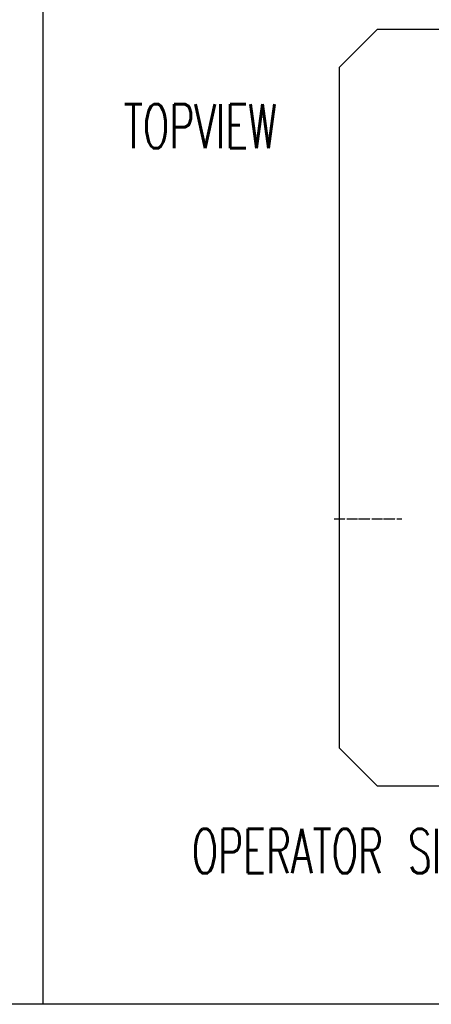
# Model space of a CAD drawing. Extents: x -1809 to 6113, y -4129 to 1471.
# Tile 146 of 197: x 3174 to 3638, y -2370 to -1259. Entities that reach past the tile are written whole.
import ezdxf

# ---------------------------------------------------------------- set-up
doc = ezdxf.new("R2010")
doc.units = 0
doc.linetypes.add('DOT_CENTER', pattern=[14, 12, -1, 0, -1])
doc.layers.add('1', color=7, linetype='CONTINUOUS')
doc.styles.add('CONVERTER_1', font='txt.shx', dxfattribs={"width": 0.63})

# ---------------------------------------------------------------- blocks, each defined once
blk = doc.blocks.new('HEADPLATE_EG__1061', base_point=(3354.3, -2191.02))
at = {"layer": '1', "color": 7, "linetype": 'CONTINUOUS'}
for p, q in [((3577.57, -1269.43), (3534.77, -1312.23)), ((3577.57, -1269.43), (3895.79, -1269.43)), ((3534.77, -2080.83), (3534.77, -1312.23)), ((3534.77, -2080.83), (3577.57, -2123.63)), ((3723.87, -2123.63), (3577.57, -2123.63))]:
    blk.add_line(p, q, dxfattribs=at)
at = {"layer": '1', "color": 1, "linetype": 'DOT_CENTER'}
blk.add_line((3528.95, -1821.88), (3605.31, -1821.88), dxfattribs=at)
at = {"layer": '1', "color": 1, "style": 'CONVERTER_1', "width": 0.63}
for s, p in [('TOPVIEW', (3291.3, -1403.78)), ('OPERATOR SIDE', (3368.03, -2222.07))]:
    blk.add_text(s, height=50, dxfattribs=at).set_placement(p)
blk = doc.blocks.new('TEXT__1075', base_point=(-2000, -2800))
at = {"layer": '1', "color": 7, "linetype": 'CONTINUOUS'}
blk.add_line((3200, 700), (3200, -2370), dxfattribs=at)
at = {"layer": '1', "color": 1, "linetype": 'CONTINUOUS'}
for p, q in [((4500, -2370), (-700, -2370)), ((5800, -2370), (600, -2370))]:
    blk.add_line(p, q, dxfattribs=at)

msp = doc.modelspace()

# ---------------------------------------------------------------- block references
at = {"layer": '1'}
for name, p in [('TEXT__1075', (-2000, -2800)), ('HEADPLATE_EG__1061', (3354.3, -2191))]:
    msp.add_blockref(name, p, dxfattribs=at)

doc.saveas('drawing.dxf')
